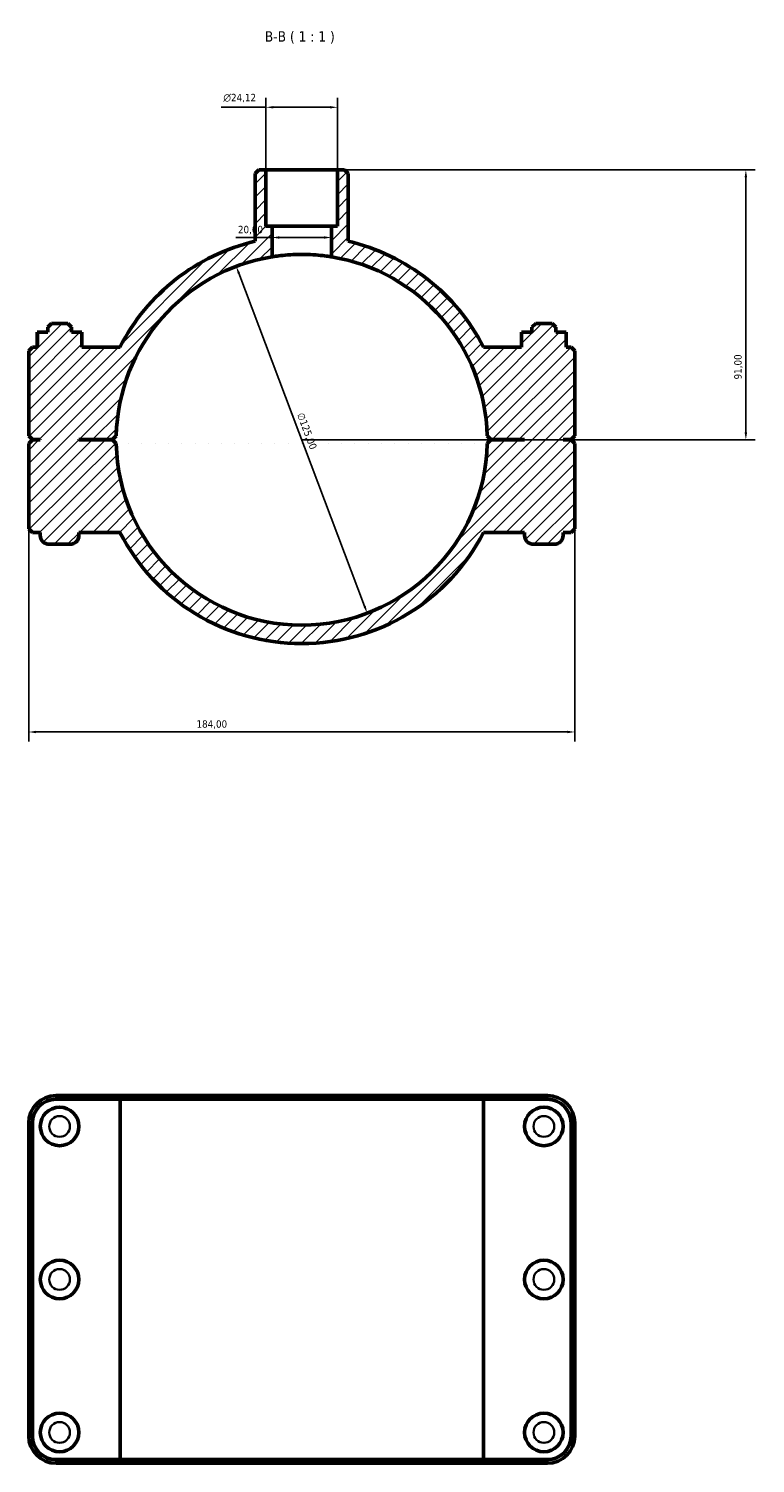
# Model space of a CAD drawing. Header units: millimetres. Extents: x 0 to 1136, y -29 to 1083.
# Tile 4 of 6: x 335 to 579, y 599 to 1083. Entities that reach past the tile are written whole.
import ezdxf

# ---------------------------------------------------------------- set-up
doc = ezdxf.new("R2010")
doc.units = ezdxf.units.MM
for name, color, linetype, lineweight in [('Dimension (ISO)', 7, 'Continuous', 25), ('Hatch (ISO)', 7, 'Continuous', 18), ('Symbol (ISO)', 7, 'Continuous', 25), ('Visible (ISO)', 7, 'Continuous', 50), ('Visible Narrow (ISO)', 7, 'Continuous', 35)]:
    doc.layers.add(name, color=color, linetype=linetype, lineweight=lineweight)
doc.styles.add('Label Text (ISO)', font='tahoma.ttf')
doc.styles.add('Note Text (ISO)', font='tahoma.ttf')
doc.dimstyles.new('Default (ISO)', dxfattribs={"dimtxt": 2.5, "dimasz": 2.5, "dimexe": 3.175, "dimexo": 0, "dimgap": 0.762, "dimtad": 1, "dimrnd": 1e-08, "dimzin": 0, "dimtxsty": 'Note Text (ISO)', "dimcen": 0.09, "dimdle": 10, "dimclrd": 256, "dimclre": 256, "dimclrt": 232, "dimazin": 0, "dimtfac": 1.40208, "dimtmove": 0, "dimatfit": 3, "dimfxl": 1, "dimtolj": 1, "dimtzin": 0, "dimlwd": -1, "dimlwe": -1, "dimarcsym": 0})

# ---------------------------------------------------------------- blocks, each defined once
blk = doc.blocks.new('*D11')
at = {"layer": 'Defpoints', "color": 0, "transparency": 16777216}
for p in [(404.46, 1002.63), (448.6, 885.69)]:
    blk.add_point(p, dxfattribs=at)
at = {"layer": 'Dimension (ISO)', "transparency": 16777216}
blk.add_line((447.72, 888.03), (405.34, 1000.29), dxfattribs=at)
blk.add_arc((426.53, 944.16), 62.5, 80.7931, 113.5911, dxfattribs=at)
for points in [[(405.73, 1000.44), (404.95, 1000.15), (404.46, 1002.63)], [(448.11, 888.17), (447.33, 887.88), (448.6, 885.69)]]:
    blk.add_solid(points, dxfattribs=at)
at = {"layer": 'Dimension (ISO)', "color": 232, "true_color": 0xca0064, "transparency": 16777216, "insert": (427.23, 953.58), "char_height": 2.5, "attachment_point": 1, "rotation": 290.6804, "style": 'Note Text (ISO)'}
blk.add_mtext('\\A1;∅125,00', dxfattribs=at)
blk = doc.blocks.new('*D12')
at = {"layer": 'Defpoints', "color": 0, "transparency": 16777216}
for p in [(438.59, 1035.16), (426.53, 944.16), (576.2, 944.16)]:
    blk.add_point(p, dxfattribs=at)
at = {"layer": 'Dimension (ISO)', "transparency": 16777216}
for p, q in [((438.59, 1035.16), (579.38, 1035.16)), ((576.2, 1032.66), (576.2, 946.66)), ((426.53, 944.16), (579.38, 944.16))]:
    blk.add_line(p, q, dxfattribs=at)
for points in [[(575.78, 1032.66), (576.62, 1032.66), (576.2, 1035.16)], [(575.78, 946.66), (576.62, 946.66), (576.2, 944.16)]]:
    blk.add_solid(points, dxfattribs=at)
at = {"layer": 'Dimension (ISO)', "color": 232, "true_color": 0xca0064, "transparency": 16777216, "insert": (572.27, 964.51), "char_height": 2.5, "attachment_point": 1, "rotation": 90, "style": 'Note Text (ISO)'}
blk.add_mtext('\\A1;91,00', dxfattribs=at)
blk = doc.blocks.new('*D13')
at = {"layer": 'Defpoints', "color": 0, "transparency": 16777216}
for p in [(334.53, 914.16), (518.53, 914.16), (334.53, 845.62)]:
    blk.add_point(p, dxfattribs=at)
at = {"layer": 'Dimension (ISO)', "transparency": 16777216}
for p, q in [((334.53, 914.16), (334.53, 842.45)), ((518.53, 914.16), (518.53, 842.45)), ((516.03, 845.62), (337.03, 845.62))]:
    blk.add_line(p, q, dxfattribs=at)
for points in [[(337.03, 846.04), (337.03, 845.2), (334.53, 845.62)], [(516.03, 846.04), (516.03, 845.2), (518.53, 845.62)]]:
    blk.add_solid(points, dxfattribs=at)
at = {"layer": 'Dimension (ISO)', "color": 232, "true_color": 0xca0064, "transparency": 16777216, "insert": (391.08, 849.56), "char_height": 2.5, "attachment_point": 1, "style": 'Note Text (ISO)'}
blk.add_mtext('\\A1;184,00', dxfattribs=at)
blk = doc.blocks.new('*D14')
at = {"layer": 'Defpoints', "color": 0, "transparency": 16777216}
for p in [(416.53, 1012.37), (416.53, 1012.37), (436.53, 1012.37)]:
    blk.add_point(p, dxfattribs=at)
at = {"layer": 'Dimension (ISO)', "transparency": 16777216}
for p, q in [((416.53, 1012.37), (404.28, 1012.37)), ((434.03, 1012.37), (419.03, 1012.37))]:
    blk.add_line(p, q, dxfattribs=at)
for points in [[(419.03, 1012.79), (419.03, 1011.96), (416.53, 1012.37)], [(434.03, 1012.79), (434.03, 1011.96), (436.53, 1012.37)]]:
    blk.add_solid(points, dxfattribs=at)
at = {"layer": 'Dimension (ISO)', "color": 232, "true_color": 0xca0064, "transparency": 16777216, "insert": (405.04, 1016.31), "char_height": 2.5, "attachment_point": 1, "style": 'Note Text (ISO)'}
blk.add_mtext('\\A1;20,00', dxfattribs=at)
blk = doc.blocks.new('*D15')
at = {"layer": 'Defpoints', "color": 0, "transparency": 16777216}
for p in [(414.47, 1056.28), (414.47, 1035.16), (438.59, 1035.16)]:
    blk.add_point(p, dxfattribs=at)
at = {"layer": 'Dimension (ISO)', "transparency": 16777216}
for p, q in [((414.47, 1056.28), (399.35, 1056.28)), ((414.47, 1035.16), (414.47, 1059.46)), ((436.09, 1056.28), (416.97, 1056.28)), ((438.59, 1035.16), (438.59, 1059.46))]:
    blk.add_line(p, q, dxfattribs=at)
for points in [[(416.97, 1056.7), (416.97, 1055.87), (414.47, 1056.28)], [(436.09, 1056.7), (436.09, 1055.87), (438.59, 1056.28)]]:
    blk.add_solid(points, dxfattribs=at)
at = {"layer": 'Dimension (ISO)', "color": 232, "true_color": 0xca0064, "transparency": 16777216, "insert": (400.11, 1060.81), "char_height": 2.5, "attachment_point": 1, "style": 'Note Text (ISO)'}
blk.add_mtext('\\A1;\\fAIGDT|b0|i0;\\H2.5000;\\ln\\fTahoma|b0|i0;\\H2.5000;24,12', dxfattribs=at)

msp = doc.modelspace()

# ---------------------------------------------------------------- hatches: boundary and pattern name
at = {"layer": 'Hatch (ISO)'}
h = msp.add_hatch(dxfattribs=at)
h.set_pattern_fill('ANSI31', color=256, scale=25.4, style=0)
h.set_pattern_definition([(45, (0, 0), (-2.245064, 2.245064), [])])
edge = h.paths.add_edge_path()
edge.add_line((412.105, 1035.16), (410.855, 1033.91))
edge.add_line((410.855, 1033.91), (410.855, 1011.099))
edge.add_ellipse((426.531, 944.16), major_axis=(-15.676, 66.939), ratio=1, start_angle=0, end_angle=49.78406)
edge.add_line((365.294, 975.41), (352.414, 975.41))
edge.add_line((352.414, 975.41), (352.414, 980.41))
edge.add_line((352.414, 980.41), (348.931, 980.41))
edge.add_line((348.931, 980.41), (348.931, 982.16))
edge.add_line((348.931, 982.16), (347.681, 983.41))
edge.add_line((347.681, 983.41), (342.181, 983.41))
edge.add_line((342.181, 983.41), (340.931, 982.16))
edge.add_line((340.931, 982.16), (340.931, 980.41))
edge.add_line((340.931, 980.41), (337.449, 980.41))
edge.add_line((337.449, 980.41), (337.449, 975.41))
edge.add_line((337.449, 975.41), (335.781, 975.41))
edge.add_line((335.781, 975.41), (334.531, 974.16))
edge.add_line((334.531, 974.16), (334.531, 945.46))
edge.add_line((334.531, 945.46), (335.781, 944.21))
edge.add_line((335.781, 944.21), (338.431, 944.21))
edge.add_line((338.431, 944.21), (338.431, 944.11))
edge.add_line((338.431, 944.11), (335.781, 944.11))
edge.add_line((335.781, 944.11), (334.531, 942.86))
edge.add_line((334.531, 942.86), (334.531, 914.16))
edge.add_line((334.531, 914.16), (335.781, 912.91))
edge.add_line((335.781, 912.91), (338.431, 912.91))
edge.add_line((338.431, 912.91), (338.431, 911.91))
edge.add_ellipse((341.431, 911.91), major_axis=(-3, 0), ratio=1, start_angle=0, end_angle=90)
edge.add_line((341.431, 908.91), (348.431, 908.91))
edge.add_ellipse((348.431, 911.91), major_axis=(0, -3), ratio=1, start_angle=0, end_angle=90)
edge.add_line((351.431, 911.91), (351.431, 912.91))
edge.add_line((351.431, 912.91), (365.294, 912.91))
edge.add_ellipse((426.531, 944.16), major_axis=(-61.237, -31.25), ratio=1, start_angle=0, end_angle=125.92862)
edge.add_line((487.768, 912.91), (501.631, 912.91))
edge.add_line((501.631, 912.91), (501.631, 911.91))
edge.add_ellipse((504.631, 911.91), major_axis=(-3, 0), ratio=1, start_angle=0, end_angle=90)
edge.add_line((504.631, 908.91), (511.631, 908.91))
edge.add_ellipse((511.631, 911.91), major_axis=(0, -3), ratio=1, start_angle=0, end_angle=90)
edge.add_line((514.631, 911.91), (514.631, 912.91))
edge.add_line((514.631, 912.91), (517.281, 912.91))
edge.add_line((517.281, 912.91), (518.531, 914.16))
edge.add_line((518.531, 914.16), (518.531, 942.86))
edge.add_line((518.531, 942.86), (517.281, 944.11))
edge.add_line((517.281, 944.11), (514.631, 944.11))
edge.add_line((514.631, 944.11), (514.631, 944.21))
edge.add_line((514.631, 944.21), (517.281, 944.21))
edge.add_line((517.281, 944.21), (518.531, 945.46))
edge.add_line((518.531, 945.46), (518.531, 974.16))
edge.add_line((518.531, 974.16), (517.281, 975.41))
edge.add_line((517.281, 975.41), (515.614, 975.41))
edge.add_line((515.614, 975.41), (515.614, 980.41))
edge.add_line((515.614, 980.41), (512.131, 980.41))
edge.add_line((512.131, 980.41), (512.131, 982.16))
edge.add_line((512.131, 982.16), (510.881, 983.41))
edge.add_line((510.881, 983.41), (505.381, 983.41))
edge.add_line((505.381, 983.41), (504.131, 982.16))
edge.add_line((504.131, 982.16), (504.131, 980.41))
edge.add_line((504.131, 980.41), (500.649, 980.41))
edge.add_line((500.649, 980.41), (500.649, 975.41))
edge.add_line((500.649, 975.41), (487.768, 975.41))
edge.add_ellipse((426.531, 944.16), major_axis=(61.237, 31.25), ratio=1, start_angle=0, end_angle=49.78406)
edge.add_line((442.207, 1011.099), (442.207, 1033.91))
edge.add_line((442.207, 1033.91), (440.957, 1035.16))
edge.add_line((440.957, 1035.16), (438.59, 1035.16))
edge.add_line((438.59, 1035.16), (438.59, 1016.16))
edge.add_line((438.59, 1016.16), (436.531, 1016.16))
edge.add_line((436.531, 1016.16), (436.531, 1005.855))
edge.add_ellipse((426.531, 944.16), major_axis=(10, 61.695), ratio=1, start_angle=280.39867, end_angle=360, ccw=False)
edge.add_line((489.018, 945.46), (490.281, 944.21))
edge.add_line((490.281, 944.21), (501.631, 944.21))
edge.add_line((501.631, 944.21), (501.631, 944.11))
edge.add_line((501.631, 944.11), (490.281, 944.11))
edge.add_line((490.281, 944.11), (489.018, 942.86))
edge.add_ellipse((426.531, 944.16), major_axis=(62.486, -1.3), ratio=1, start_angle=182.38354, end_angle=360, ccw=False)
edge.add_line((364.045, 942.86), (362.781, 944.11))
edge.add_line((362.781, 944.11), (351.431, 944.11))
edge.add_line((351.431, 944.11), (351.431, 944.21))
edge.add_line((351.431, 944.21), (362.781, 944.21))
edge.add_line((362.781, 944.21), (364.045, 945.46))
edge.add_ellipse((426.531, 944.16), major_axis=(-62.486, 1.3), ratio=1, start_angle=280.39867, end_angle=360, ccw=False)
edge.add_line((416.531, 1005.855), (416.531, 1016.16))
edge.add_line((416.531, 1016.16), (414.473, 1016.16))
edge.add_line((414.473, 1016.16), (414.473, 1035.16))
edge.add_line((414.473, 1035.16), (412.105, 1035.16))

# ---------------------------------------------------------------- linework, layer by layer
at = {"layer": 'Visible (ISO)'}
for p, q in [((412.105, 1035.16), (410.855, 1033.91)), ((410.855, 1033.91), (410.855, 1011.099)), ((414.473, 1035.16), (412.105, 1035.16)), ((414.473, 1016.16), (414.473, 1035.16)), ((414.473, 1035.16), (438.59, 1035.16)), ((440.957, 1035.16), (438.59, 1035.16)), ((438.59, 1035.16), (438.59, 1016.16)), ((442.207, 1033.91), (440.957, 1035.16)), ((442.207, 1011.099), (442.207, 1033.91)), ((416.531, 1016.16), (414.473, 1016.16)), ((416.531, 1005.855), (416.531, 1016.16)), ((416.531, 1016.16), (436.531, 1016.16)), ((438.59, 1016.16), (436.531, 1016.16)), ((436.531, 1016.16), (436.531, 1005.855)), ((342.181, 983.41), (340.931, 982.16)), ((340.931, 982.16), (340.931, 980.41)), ((347.681, 983.41), (342.181, 983.41)), ((348.931, 982.16), (347.681, 983.41)), ((348.931, 980.41), (348.931, 982.16)), ((505.381, 983.41), (504.131, 982.16)), ((504.131, 982.16), (504.131, 980.41)), ((510.881, 983.41), (505.381, 983.41)), ((512.131, 982.16), (510.881, 983.41)), ((512.131, 980.41), (512.131, 982.16)), ((337.426, 980.41), (337.449, 980.41)), ((337.426, 975.41), (337.426, 980.41)), ((340.931, 980.41), (337.449, 980.41)), ((337.449, 980.41), (337.449, 975.41)), ((352.414, 980.41), (348.931, 980.41)), ((352.414, 975.41), (352.414, 980.41)), ((352.414, 980.41), (352.437, 980.41)), ((352.437, 975.41), (352.437, 980.41)), ((500.649, 980.41), (500.626, 980.41)), ((500.626, 975.41), (500.626, 980.41)), ((504.131, 980.41), (500.649, 980.41)), ((500.649, 980.41), (500.649, 975.41)), ((515.614, 980.41), (512.131, 980.41)), ((515.614, 975.41), (515.614, 980.41)), ((515.637, 980.41), (515.614, 980.41)), ((515.637, 975.41), (515.637, 980.41)), ((335.781, 975.41), (334.531, 974.16)), ((334.531, 974.16), (334.531, 945.46)), ((337.449, 975.41), (335.781, 975.41)), ((365.294, 975.41), (352.414, 975.41)), ((500.649, 975.41), (487.768, 975.41)), ((517.281, 975.41), (515.614, 975.41)), ((518.531, 974.16), (517.281, 975.41)), ((518.531, 945.46), (518.531, 974.16)), ((334.531, 945.46), (335.781, 944.21)), ((335.781, 944.11), (334.531, 942.86)), ((335.781, 944.21), (338.431, 944.21)), ((338.431, 944.11), (335.781, 944.11)), ((338.431, 944.21), (338.431, 944.11)), ((351.431, 944.11), (351.431, 944.21)), ((351.431, 944.21), (362.781, 944.21)), ((362.781, 944.11), (351.431, 944.11)), ((362.781, 944.21), (364.045, 945.46)), ((364.045, 942.86), (362.781, 944.11)), ((489.018, 945.46), (490.281, 944.21)), ((490.281, 944.11), (489.018, 942.86)), ((490.281, 944.21), (501.631, 944.21)), ((501.631, 944.11), (490.281, 944.11)), ((501.631, 944.21), (501.631, 944.11)), ((514.631, 944.11), (514.631, 944.21)), ((514.631, 944.21), (517.281, 944.21)), ((517.281, 944.11), (514.631, 944.11)), ((517.281, 944.21), (518.531, 945.46)), ((518.531, 942.86), (517.281, 944.11)), ((334.531, 942.86), (334.531, 914.16)), ((518.531, 914.16), (518.531, 942.86)), ((334.531, 914.16), (335.781, 912.91)), ((335.781, 912.91), (338.431, 912.91)), ((338.431, 912.91), (338.431, 911.91)), ((351.431, 911.91), (351.431, 912.91)), ((351.431, 912.91), (365.294, 912.91)), ((487.768, 912.91), (501.631, 912.91)), ((501.631, 912.91), (501.631, 911.91)), ((514.631, 911.91), (514.631, 912.91)), ((514.631, 912.91), (517.281, 912.91)), ((517.281, 912.91), (518.531, 914.16)), ((341.431, 908.91), (348.431, 908.91)), ((504.631, 908.91), (511.631, 908.91)), ((366.064, 723.001), (343.731, 723.001)), ((343.731, 721.751), (365.294, 721.751)), ((487.768, 721.751), (365.294, 721.751)), ((365.294, 600.251), (365.294, 721.751)), ((366.064, 723.001), (486.998, 723.001)), ((509.331, 723.001), (486.998, 723.001)), ((487.768, 721.751), (509.331, 721.751)), ((487.768, 600.251), (487.768, 721.751)), ((334.531, 713.801), (334.531, 608.201)), ((335.781, 608.201), (335.781, 713.801)), ((517.281, 713.801), (517.281, 608.201)), ((518.531, 608.201), (518.531, 713.801)), ((365.294, 600.251), (343.731, 600.251)), ((365.294, 600.251), (487.768, 600.251)), ((509.331, 600.251), (487.768, 600.251)), ((343.731, 599.001), (366.064, 599.001)), ((486.998, 599.001), (366.064, 599.001)), ((486.998, 599.001), (509.331, 599.001))]:
    msp.add_line(p, q, dxfattribs=at)
for centre in [(344.931, 712.601), (508.131, 712.601), (344.931, 661.001), (508.131, 661.001), (344.931, 609.401), (508.131, 609.401)]:
    msp.add_circle(centre, 6.5, dxfattribs=at)
for centre, radius, start, end in [((426.531, 944.16), 68.75, 103.18025, 152.96431), ((426.531, 944.16), 68.75, 27.03569, 76.81975), ((426.531, 944.16), 62.5, 99.2069, 178.80823), ((426.531, 944.16), 62.5, 1.19177, 80.7931), ((426.531, 944.16), 62.5, 181.19177, 358.80823), ((341.431, 911.91), 3, 180, 270), ((348.431, 911.91), 3, 270, 0), ((426.531, 944.16), 68.75, 207.03569, 332.96431), ((504.631, 911.91), 3, 180, 270), ((511.631, 911.91), 3, 270, 0), ((343.731, 713.801), 9.2, 90, 180), ((343.731, 713.801), 7.95, 90, 180), ((509.331, 713.801), 9.2, 0, 90), ((509.331, 713.801), 7.95, 0, 90), ((343.731, 608.201), 9.2, 180, 270), ((343.731, 608.201), 7.95, 180, 270), ((509.331, 608.201), 9.2, 270, 0), ((509.331, 608.201), 7.95, 270, 0)]:
    msp.add_arc(centre, radius, start, end, dxfattribs=at)
msp.add_open_spline([(436.531, 1005.855), (436.531, 1005.855), (436.279, 1005.897), (435.258, 1006.05), (434.489, 1006.158), (432.716, 1006.36), (431.593, 1006.467), (429.129, 1006.618), (427.789, 1006.66), (425.273, 1006.66), (423.933, 1006.618), (421.47, 1006.467), (420.347, 1006.36), (418.574, 1006.158), (417.804, 1006.05), (416.783, 1005.897), (416.531, 1005.855), (416.531, 1005.855)], degree=3, knots=[0, 0, 0, 0, 0.3773887, 0.3773887, 0.7547774, 0.7547774, 1.1321575, 1.1321575, 1.5095377, 1.5095377, 1.8869178, 1.8869178, 2.264298, 2.264298, 2.6416867, 2.6416867, 3.0190754, 3.0190754, 3.0190754, 3.0190754], dxfattribs=at)
for points in [[(366.064, 723.001), (365.806, 722.585), (365.549, 722.168), (365.294, 721.751)], [(486.998, 723.001), (487.256, 722.585), (487.513, 722.168), (487.768, 721.751)], [(366.064, 599.001), (365.806, 599.417), (365.549, 599.834), (365.294, 600.251)], [(486.998, 599.001), (487.256, 599.417), (487.513, 599.834), (487.768, 600.251)]]:
    msp.add_open_spline(points, degree=3, dxfattribs=at)
at = {"layer": 'Visible Narrow (ISO)'}
for p, q in [((343.731, 721.813), (343.731, 722.938)), ((509.331, 721.813), (509.331, 722.938)), ((335.719, 713.801), (334.594, 713.801)), ((517.344, 713.801), (518.469, 713.801)), ((335.719, 608.201), (334.594, 608.201)), ((517.344, 608.201), (518.469, 608.201)), ((343.731, 600.188), (343.731, 599.063)), ((509.331, 600.188), (509.331, 599.063))]:
    msp.add_line(p, q, dxfattribs=at)
for centre in [(344.931, 712.601), (508.131, 712.601), (344.931, 661.001), (508.131, 661.001), (344.931, 609.401), (508.131, 609.401)]:
    msp.add_circle(centre, 3.5, dxfattribs=at)

# ---------------------------------------------------------------- texts
at = {"layer": 'Symbol (ISO)', "insert": (414.092, 1077.785), "char_height": 3.5, "attachment_point": 7, "style": 'Label Text (ISO)'}
msp.add_mtext('B-B ( 1 : 1 )', dxfattribs=at)

# ---------------------------------------------------------------- dimensions: what is measured, and where the dimension line sits
at = {"layer": 'Dimension (ISO)'}
dim = msp.add_linear_dim(base=(414.473, 1056.282), p1=(438.59, 1035.16), p2=(414.473, 1035.16), angle=180, text='\\fAIGDT|b0|i0;\\H2.5000;\\ln\\fTahoma|b0|i0;\\H2.5000;<>', dimstyle='Default (ISO)', override={"dimdec": 2, "dimtp": 0, "dimtm": 0, "dimtdec": 2, "dimtofl": 0, "dimatfit": 2}, dxfattribs=at)
dim.commit()
dim.dimension.update_dxf_attribs({"geometry": '*D15', "text_midpoint": (405.661, 1056.282), "dimtype": 160})
for base, p1, p2, angle, override, picture, middle in [((576.202, 944.16), (438.59, 1035.16), (426.531, 944.16), 90, {"dimdec": 2, "dimtp": 0, "dimtm": 0, "dimtdec": 2, "dimtofl": 0, "dimatfit": 1}, '*D12', (576.202, 968.66)), ((416.531, 1012.374), (436.531, 1012.374), (416.531, 1012.374), 180, {"dimdec": 2, "dimse1": 1, "dimse2": 1, "dimtp": 0, "dimtm": 0, "dimtdec": 2, "dimtofl": 0, "dimatfit": 2}, '*D14', (409.156, 1012.374))]:
    dim = msp.add_linear_dim(base=base, p1=p1, p2=p2, angle=angle, dimstyle='Default (ISO)', override=override, dxfattribs=at)
    dim.commit()
    dim.dimension.update_dxf_attribs({"geometry": picture, "text_midpoint": middle, "dimtype": 160})
dim = msp.add_diameter_dim_2p(p1=(448.603, 885.687), p2=(404.459, 1002.633), dimstyle='Default (ISO)', override={"dimdec": 2, "dimlfac": 1, "dimtp": 0, "dimtm": 0, "dimtdec": 2, "dimatfit": 2}, dxfattribs=at)
dim.commit()
dim.dimension.update_dxf_attribs({"geometry": '*D11', "text_midpoint": (425.777, 946.157), "dimtype": 163})
dim = msp.add_linear_dim(base=(334.531, 845.62), p1=(518.531, 914.16), p2=(334.531, 914.16), dimstyle='Default (ISO)', override={"dimdec": 2, "dimtp": 0, "dimtm": 0, "dimtdec": 2, "dimtofl": 0, "dimatfit": 1}, dxfattribs=at)
dim.commit()
dim.dimension.update_dxf_attribs({"geometry": '*D13', "text_midpoint": (396.031, 845.62), "dimtype": 160})

doc.saveas('drawing.dxf')
